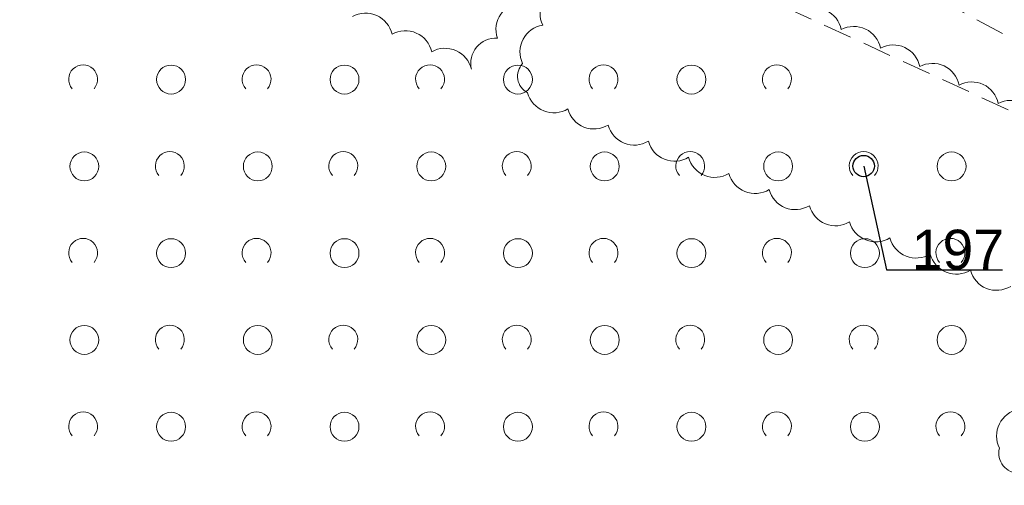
# Model space of a CAD drawing. Header units: metres. Extents: x 6540907 to 6541833, y 5893434 to 5894895.
# Tile 122 of 256: x 6541232 to 6541266, y 5894244 to 5894260. Entities that reach past the tile are written whole.
import ezdxf
from ezdxf import colors
from ezdxf.entities.mleader import LeaderData, LeaderLine
from ezdxf.math import Vec2, Vec3

# ---------------------------------------------------------------- set-up
doc = ezdxf.new("R2010")
doc.units = ezdxf.units.M
doc.header["$MEASUREMENT"] = 0
doc.linetypes.add('1.0_0.5', pattern=[1.5, 1, -0.5])
doc.layers.get('0').update_dxf_attribs({"color": 2, "linetype": 'CONTINUOUS', "lineweight": 5})
for name, color, linetype, lineweight in [('chodnik', 251, 'CONTINUOUS', 9), ('z_i_drzewa_opis', 7, 'CONTINUOUS', 25), ('zadrzewienie  zakrzewienie', 252, 'CONTINUOUS', 15)]:
    doc.layers.add(name, color=color, linetype=linetype, lineweight=lineweight)
doc.layers.add('z_i_masywy_grupy', color=7, linetype='CONTINUOUS', lineweight=13, true_color=0x7f926c)
doc.styles.add('Opisowy', font='arial.ttf')

# ---------------------------------------------------------------- blocks, each defined once
blk = doc.blocks.new('OTZK1')
at = {"color": 0, "linetype": 'Continuous'}
blk.add_circle((0, 0), 0.5, dxfattribs=at)
blk = doc.blocks.new('OTZK2')
at = {"color": 0, "linetype": 'Continuous'}
blk.add_arc((0, 0), 0.5, 318.85, 221.162, dxfattribs=at)
blk = doc.blocks.new('_None')
blk = doc.blocks.new('punkt')
h = blk.add_hatch()
h.set_pattern_fill('ANSI32', color=256, scale=0.2)
h.set_pattern_definition([(45, (-4781848.87, -5644337.08), (-1.347038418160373, 1.347038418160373), []), (45, (-4781847.971974, -5644337.08), (-1.347038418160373, 1.347038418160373), [])])
edge = h.paths.add_edge_path()
edge.add_arc((0, 0), 0.2429884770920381, 0, 360)
blk.add_circle((0, 0), 0.2429884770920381)

msp = doc.modelspace()

# ---------------------------------------------------------------- linework, layer by layer
at = {"layer": 'chodnik', "linetype": '1.0_0.5', "lineweight": 18, "flags": 128}
msp.add_lwpolyline([(6541148.09, 5894266.607532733), (6541121.4, 5894253.107532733), (6541122.75, 5894251.217532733), (6541149.27, 5894263.847532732), (6541185.84, 5894277.467532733), (6541214.53, 5894280.957532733), (6541220.14, 5894280.467532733), (6541232.78, 5894276.947532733), (6541273.74, 5894255.127532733), (6541292.32, 5894248.137532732), (6541299.58, 5894246.487532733), (6541311.46, 5894246.227532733), (6541320.71, 5894247.927532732), (6541358.75, 5894259.417532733), (6541381.84, 5894259.167532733), (6541383.11, 5894258.687532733), (6541394.29, 5894255.867532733), (6541417.15, 5894246.907532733), (6541419.74, 5894244.817532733), (6541430.87, 5894235.067532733), (6541433.75, 5894232.707532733), (6541442.13, 5894221.107532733), (6541450.88, 5894208.257532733), (6541461.26, 5894194.907532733), (6541472.88, 5894183.517532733), (6541484.16, 5894175.357532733), (6541492.85, 5894170.437532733), (6541512, 5894163.557532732), (6541515.21, 5894162.957532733), (6541516.3, 5894165.557532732), (6541512.94, 5894166.397532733), (6541494.11, 5894173.177532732), (6541485.78, 5894177.877532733), (6541474.82, 5894185.817532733), (6541463.5, 5894196.907532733), (6541453.3, 5894210.017532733), (6541444.59, 5894222.827532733), (6541435.95, 5894234.787532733), (6541432.81, 5894237.357532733), (6541421.67, 5894247.117532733), (6541418.67, 5894249.527532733), (6541395.21, 5894258.727532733), (6541384.01, 5894261.547532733), (6541382.4, 5894262.167532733), (6541358.33, 5894262.417532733), (6541320.17, 5894250.907532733), (6541310.58, 5894248.847532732), (6541305.73, 5894248.827532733), (6541301.24, 5894249.027532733), (6541301.24, 5894249.027532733), (6541293.42, 5894251.277532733), (6541277.75, 5894257.107532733), (6541274.98, 5894257.887532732), (6541233.63, 5894279.557532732), (6541220.53, 5894283.527532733), (6541214.73, 5894283.597532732), (6541185.16, 5894280.417532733)], close=True, dxfattribs=at)
at = {"layer": 'z_i_masywy_grupy', "linetype": 'Continuous'}
for points in [[(6541250.414329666, 5894261.065927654, 0.4999999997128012), (6541249.720480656, 5894259.736050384, 0.500000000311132), (6541249.026631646, 5894258.406173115, 0.5), (6541249.199182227, 5894257.396992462, 0.499999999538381), (6541250.591684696, 5894256.839375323, 0.4999999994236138), (6541251.984187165, 5894256.281758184, 0.499999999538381), (6541253.376689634, 5894255.724141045, 0.4999999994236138), (6541254.769192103, 5894255.166523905, 0.499999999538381), (6541256.161694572, 5894254.608906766, 0.4999999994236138), (6541257.554197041, 5894254.051289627, 0.499999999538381), (6541258.94669951, 5894253.493672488, 0.4999999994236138), (6541260.339201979, 5894252.936055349, 0.499999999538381), (6541261.731704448, 5894252.37843821, 0.4999999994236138), (6541263.124206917, 5894251.820821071, 0.499999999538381), (6541264.516709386, 5894251.263203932, 0.4999999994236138), (6541265.909211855, 5894250.705586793, 0.4999999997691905)], [(6541243.140776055, 5894260.028969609, -0.4999999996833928), (6541244.512534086, 5894259.422108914, -0.4999999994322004), (6541245.884292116, 5894258.815248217, -0.4999999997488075), (6541247.256050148, 5894258.208387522, -0.5000000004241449), (6541248.152631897, 5894259.287657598, -0.4999999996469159), (6541249.005654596, 5894260.521494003, -0.5)], [(6541266.83629481, 5894256.385959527, 0.499999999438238), (6541265.479123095, 5894257.024774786, 0.5000000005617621), (6541264.121951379, 5894257.663590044, 0.4999999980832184), (6541262.764779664, 5894258.302405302, 0.499999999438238), (6541261.407607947, 5894258.94122056, 0.499999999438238), (6541260.050436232, 5894259.580035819, 0.5000000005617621), (6541258.693264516, 5894260.218851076, 0.4999999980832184)], [(6541266.185866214, 5894246.453871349, 0.4999999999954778), (6541265.519419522, 5894245.110052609, 0.5), (6541266.207958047, 5894244.247642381, 0.4999999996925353)]]:
    msp.add_lwpolyline(points, format="xyb", dxfattribs=at)
at = {"layer": 'zadrzewienie  zakrzewienie', "linetype": '1.0_0.5', "lineweight": 18, "flags": 128}
msp.add_lwpolyline([(6541044.04, 5894156.767532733), (6541052.84, 5894163.427532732), (6541069.7, 5894175.077532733), (6541101.31, 5894200.357532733), (6541129.24, 5894208.167532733), (6541152.03, 5894225.127532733), (6541169.97, 5894235.267532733), (6541187.83, 5894231.337532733), (6541224.49, 5894232.177532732), (6541248.1, 5894226.277532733), (6541267.08, 5894210.647532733), (6541283.7, 5894248.587532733), (6541223.9, 5894276.087532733), (6541201.6, 5894276.987532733), (6541164.6, 5894267.587532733), (6541087.7, 5894232.187532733), (6541061.02, 5894214.687532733), (6541036.66, 5894196.187532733), (6541017.58, 5894183.317532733), (6541015.78, 5894180.797532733), (6541016.59, 5894177.737532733), (6541020.64, 5894173.867532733)], close=True, dxfattribs=at)

# ---------------------------------------------------------------- block references
at = {"layer": 'z_i_drzewa_opis', "ltscale": 0.01, "xscale": 1.520278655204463, "yscale": 1.520278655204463, "zscale": 1.520278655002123}
msp.add_blockref('punkt', (6541260.824, 5894254.864532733), dxfattribs=at)
at = {"layer": 'zadrzewienie  zakrzewienie', "linetype": 'Continuous', "lineweight": 18}
for name, p in [('OTZK2', (6541233.824, 5894257.864532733)), ('OTZK2', (6541239.824, 5894257.864532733)), ('OTZK2', (6541245.824, 5894257.864532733)), ('OTZK2', (6541251.824, 5894257.864532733)), ('OTZK2', (6541257.824, 5894257.864532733)), ('OTZK1', (6541236.866, 5894257.853532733)), ('OTZK1', (6541242.866, 5894257.853532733)), ('OTZK1', (6541248.866, 5894257.853532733)), ('OTZK1', (6541254.866, 5894257.853532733)), ('OTZK1', (6541233.866, 5894254.853532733)), ('OTZK2', (6541236.824, 5894254.864532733)), ('OTZK1', (6541239.866, 5894254.853532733)), ('OTZK2', (6541242.824, 5894254.864532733)), ('OTZK1', (6541245.866, 5894254.853532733)), ('OTZK2', (6541248.824, 5894254.864532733)), ('OTZK1', (6541251.866, 5894254.853532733)), ('OTZK2', (6541254.824, 5894254.864532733)), ('OTZK1', (6541257.866, 5894254.853532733)), ('OTZK2', (6541260.824, 5894254.864532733)), ('OTZK1', (6541263.866, 5894254.853532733)), ('OTZK2', (6541233.824, 5894251.864532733)), ('OTZK1', (6541236.866, 5894251.853532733)), ('OTZK2', (6541239.824, 5894251.864532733)), ('OTZK1', (6541242.866, 5894251.853532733)), ('OTZK2', (6541245.824, 5894251.864532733)), ('OTZK1', (6541248.866, 5894251.853532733)), ('OTZK2', (6541251.824, 5894251.864532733)), ('OTZK1', (6541254.866, 5894251.853532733)), ('OTZK2', (6541257.824, 5894251.864532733)), ('OTZK1', (6541260.866, 5894251.853532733)), ('OTZK2', (6541263.824, 5894251.864532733)), ('OTZK1', (6541233.866, 5894248.853532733)), ('OTZK2', (6541236.824, 5894248.864532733)), ('OTZK1', (6541239.866, 5894248.853532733)), ('OTZK2', (6541242.824, 5894248.864532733)), ('OTZK1', (6541245.866, 5894248.853532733)), ('OTZK2', (6541248.824, 5894248.864532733)), ('OTZK1', (6541251.866, 5894248.853532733)), ('OTZK2', (6541254.824, 5894248.864532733)), ('OTZK1', (6541257.866, 5894248.853532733)), ('OTZK2', (6541260.824, 5894248.864532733)), ('OTZK1', (6541263.866, 5894248.853532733)), ('OTZK2', (6541233.824, 5894245.864532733)), ('OTZK1', (6541236.866, 5894245.853532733)), ('OTZK2', (6541239.824, 5894245.864532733)), ('OTZK1', (6541242.866, 5894245.853532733)), ('OTZK2', (6541245.824, 5894245.864532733)), ('OTZK1', (6541248.866, 5894245.853532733)), ('OTZK2', (6541251.824, 5894245.864532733)), ('OTZK1', (6541254.866, 5894245.853532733)), ('OTZK2', (6541257.824, 5894245.864532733)), ('OTZK1', (6541260.866, 5894245.853532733)), ('OTZK2', (6541263.824, 5894245.864532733))]:
    msp.add_blockref(name, p, dxfattribs=at)

# ---------------------------------------------------------------- leaders
at = {"layer": 'z_i_drzewa_opis'}
ml = msp.add_multileader_mtext('Standard', dxfattribs=at)
ml.set_content('197', color=256, style='Opisowy')
ml.set_leader_properties()
ml.set_arrow_properties(name='NONE')
ml.build(insert=Vec2(0, 0))
ml.multileader.update_dxf_attribs({"has_dogleg": 0, "text_left_attachment_type": 6, "text_right_attachment_type": 5, "text_top_attachment_type": 0, "text_bottom_attachment_type": 0, "dogleg_length": 1.91433062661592, "arrow_head_size": 7.005444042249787})
ctx = ml.context
ctx.base_point, ctx.char_height, ctx.arrow_head_size, ctx.landing_gap_size, ctx.plane_origin, ctx.plane_x_axis, ctx.plane_y_axis = Vec3(6541261.612658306, 5894251.272130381), 1.368250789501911, 7.005444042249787, 0.8756805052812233, Vec3(6541254.241539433, 5894246.88806641), Vec3(1, -1.49998432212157e-15), Vec3(1.49998432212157e-15, 1)
ctx.left_attachment, ctx.right_attachment, ctx.attachment_type = 6, 5, 2
notes = []
notes.append((ctx, [(1, (1, 1, 0), (6541258.572100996, 5894251.272130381), (1, -1.49998432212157e-15), 3.040557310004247, [(0, [(6541260.824, 5894254.864532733), (6541261.612658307, 5894251.272130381), (6541261.612658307, 5894251.272130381), (6541261.612658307, 5894251.272130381), (6541261.612658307, 5894251.272130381), (6541261.612658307, 5894251.272130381), (6541261.612658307, 5894251.272130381), (6541261.612658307, 5894251.272130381), (6541261.612658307, 5894251.272130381), (6541261.612658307, 5894251.272130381), (6541261.612658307, 5894251.272130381), (6541261.612658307, 5894251.272130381), (6541261.612658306, 5894251.272130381), (6541261.612658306, 5894251.272130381), (6541261.612658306, 5894251.272130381), (6541261.612658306, 5894251.272130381), (6541261.612658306, 5894251.272130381), (6541261.612658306, 5894251.272130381), (6541261.612658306, 5894251.272130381), (6541261.612658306, 5894251.272130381), (6541261.612658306, 5894251.272130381), (6541261.612658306, 5894251.272130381), (6541261.612658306, 5894251.272130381), (6541261.612658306, 5894251.272130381), (6541261.612658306, 5894251.272130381), (6541261.612658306, 5894251.272130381), (6541261.612658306, 5894251.272130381), (6541261.612658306, 5894251.272130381), (6541261.612658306, 5894251.272130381), (6541261.612658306, 5894251.272130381), (6541261.612658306, 5894251.272130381), (6541261.612658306, 5894251.272130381), (6541261.612658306, 5894251.272130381), (6541261.612658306, 5894251.272130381), (6541261.612658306, 5894251.272130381), (6541261.612658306, 5894251.272130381), (6541261.612658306, 5894251.272130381), (6541261.612658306, 5894251.272130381), (6541261.612658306, 5894251.272130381), (6541261.612658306, 5894251.272130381), (6541261.612658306, 5894251.272130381), (6541261.612658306, 5894251.272130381), (6541261.612658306, 5894251.272130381), (6541261.612658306, 5894251.272130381), (6541261.612658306, 5894251.272130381), (6541261.612658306, 5894251.272130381), (6541261.612658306, 5894251.272130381), (6541261.612658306, 5894251.272130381), (6541261.612658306, 5894251.272130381), (6541261.612658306, 5894251.272130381), (6541261.612658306, 5894251.272130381), (6541261.612658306, 5894251.272130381), (6541261.612658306, 5894251.272130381), (6541261.612658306, 5894251.272130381), (6541261.612658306, 5894251.272130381), (6541261.612658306, 5894251.272130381), (6541261.612658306, 5894251.272130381), (6541261.612658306, 5894251.272130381), (6541261.612658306, 5894251.272130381), (6541261.612658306, 5894251.272130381), (6541261.612658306, 5894251.272130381), (6541261.612658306, 5894251.272130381), (6541261.612658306, 5894251.272130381), (6541261.612658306, 5894251.272130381), (6541261.612658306, 5894251.272130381), (6541261.612658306, 5894251.272130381), (6541261.612658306, 5894251.272130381), (6541261.612658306, 5894251.272130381), (6541261.612658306, 5894251.272130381), (6541261.612658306, 5894251.272130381), (6541261.612658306, 5894251.272130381), (6541261.612658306, 5894251.272130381), (6541261.612658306, 5894251.272130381), (6541261.612658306, 5894251.272130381), (6541261.612658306, 5894251.272130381), (6541261.612658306, 5894251.272130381), (6541261.612658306, 5894251.272130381), (6541261.612658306, 5894251.272130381), (6541261.612658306, 5894251.272130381), (6541261.612658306, 5894251.272130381), (6541261.612658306, 5894251.272130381), (6541261.612658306, 5894251.272130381), (6541261.612658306, 5894251.272130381), (6541261.612658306, 5894251.272130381), (6541261.612658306, 5894251.272130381), (6541261.612658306, 5894251.272130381), (6541261.612658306, 5894251.272130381), (6541261.612658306, 5894251.272130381), (6541261.612658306, 5894251.272130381), (6541261.612658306, 5894251.272130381), (6541261.612658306, 5894251.272130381), (6541261.612658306, 5894251.272130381), (6541261.612658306, 5894251.272130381), (6541261.612658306, 5894251.272130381), (6541261.612658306, 5894251.272130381), (6541261.612658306, 5894251.272130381), (6541261.612658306, 5894251.272130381), (6541261.612658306, 5894251.272130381), (6541261.612658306, 5894251.272130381), (6541261.612658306, 5894251.272130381), (6541261.612658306, 5894251.272130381), (6541261.612658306, 5894251.272130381), (6541261.612658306, 5894251.272130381), (6541261.612658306, 5894251.272130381), (6541261.612658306, 5894251.272130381), (6541261.612658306, 5894251.272130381), (6541261.612658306, 5894251.272130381), (6541261.612658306, 5894251.272130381), (6541261.612658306, 5894251.272130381), (6541261.612658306, 5894251.272130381), (6541261.612658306, 5894251.272130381), (6541261.612658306, 5894251.272130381), (6541261.612658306, 5894251.272130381), (6541261.612658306, 5894251.272130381), (6541261.612658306, 5894251.272130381), (6541261.612658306, 5894251.272130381), (6541261.612658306, 5894251.272130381), (6541261.612658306, 5894251.272130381), (6541261.612658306, 5894251.272130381), (6541261.612658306, 5894251.272130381), (6541261.612658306, 5894251.272130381), (6541261.612658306, 5894251.272130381), (6541261.612658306, 5894251.272130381), (6541261.612658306, 5894251.272130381), (6541261.612658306, 5894251.272130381), (6541261.612658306, 5894251.272130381), (6541261.612658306, 5894251.272130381), (6541261.612658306, 5894251.272130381), (6541261.612658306, 5894251.272130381), (6541261.612658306, 5894251.272130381), (6541261.612658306, 5894251.272130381), (6541261.612658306, 5894251.272130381), (6541261.612658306, 5894251.272130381), (6541261.612658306, 5894251.272130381)], 256, [])])]))
ctx.mtext.insert, ctx.mtext.text_direction, ctx.mtext.rotation, ctx.mtext.flow_direction = Vec3(6541262.488338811, 5894252.663714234), Vec3(1, -1.49998432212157e-15), -1.49998432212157e-15, 5
for ctx, leaders in notes:
    for number, flags, end, landing, length, lines in leaders:
        leader = LeaderData()
        leader.index, (leader.has_last_leader_line, leader.has_dogleg_vector, leader.attachment_direction) = number, flags
        leader.last_leader_point, leader.dogleg_vector, leader.dogleg_length = Vec3(end), Vec3(landing), length
        for number, points, colour, breaks in lines:
            line = LeaderLine()
            line.index, line.vertices, line.color, line.breaks = number, Vec3.list(points), colors.encode_raw_color(colour), breaks
            leader.lines.append(line)
        ctx.leaders.append(leader)

doc.saveas('drawing.dxf')
